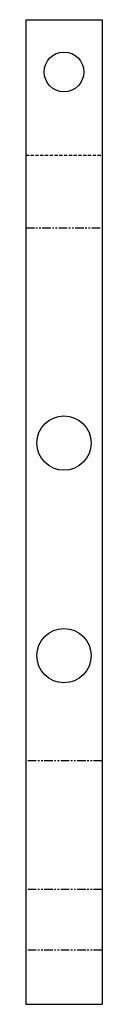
# Model space of a CAD drawing. Header units: millimetres. Extents: x 0 to 73, y 0 to 943.
import ezdxf

# ---------------------------------------------------------------- set-up
doc = ezdxf.new("R2010")
doc.units = ezdxf.units.MM
for name, pattern in [('SLD-İki-Kısa-Kesik-Çizgili-Uzun-Kesik-Çizgi', [15.748, 8.128, -1.524, 1.524, -1.524, 1.524, -1.524]), ('SLD-Kesik', [4.572, 3.048, -1.524]), ('SLD-Sürekli', [0])]:
    doc.linetypes.add(name, pattern=pattern)

msp = doc.modelspace()

# ---------------------------------------------------------------- linework, layer by layer
at = {"color": 7, "linetype": 'SLD-Sürekli', "lineweight": 25}
for p, q in [((0.4, 942.72), (73.4, 942.72)), ((0.4, 942.72), (0.4, 0.4)), ((73.4, 942.72), (73.4, 0.4)), ((0.4, 0.4), (73.4, 0.4))]:
    msp.add_line(p, q, dxfattribs=at)
at = {"color": 7, "linetype": 'SLD-Kesik'}
msp.add_line((0.4, 813.05), (73.4, 813.05), dxfattribs=at)
at = {"color": 7, "linetype": 'SLD-İki-Kısa-Kesik-Çizgili-Uzun-Kesik-Çizgi'}
for p, q in [((0.4, 743.48), (73.4, 743.48)), ((73.4, 233.27), (0.4, 233.27)), ((73.4, 110.42), (0.4, 110.42)), ((73.4, 52.13), (0.4, 52.13))]:
    msp.add_line(p, q, dxfattribs=at)
at = {"color": 7, "linetype": 'SLD-Sürekli', "lineweight": 25}
for centre, radius in [((36.9, 892.72), 19), ((36.9, 537.54), 26), ((36.9, 334.09), 26)]:
    msp.add_circle(centre, radius, dxfattribs=at)

doc.saveas('drawing.dxf')
